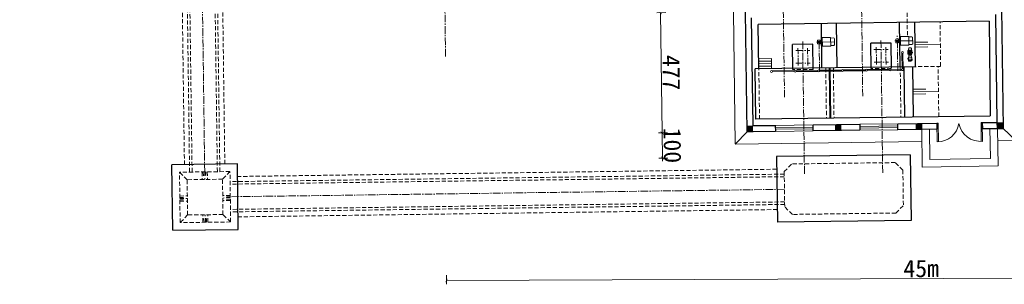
# Model space of a CAD drawing. Extents: x -13074 to 1448651, y 3648755 to 8081248.
# Tile 13 of 173: x 555848 to 556238, y 3858029 to 3858134. Entities that reach past the tile are written whole.
import ezdxf
from ezdxf.lldxf.tags import DXFTag

# ---------------------------------------------------------------- set-up
doc = ezdxf.new("R2010")
doc.units = 0
doc.header["$PDMODE"] = 32
doc.header["$PDSIZE"] = 0.2
for name, pattern in [('ACAD_ISO04W100', [30, 24, -3, 0, -3]), ('CENTER2', [1.125, 0.75, -0.125, 0.125, -0.125]), ('HIDDEN2', [0.1875, 0.125, -0.0625])]:
    doc.linetypes.add(name, pattern=pattern)
doc.layers.get('0').update_dxf_attribs({"linetype": 'CONTINUOUS'})
doc.layers.get('Defpoints').update_dxf_attribs({"linetype": 'CONTINUOUS'})
for name, color, linetype, lineweight in [('0.09标注线', 3, 'CONTINUOUS', 9), ('0.15白', 7, 'CONTINUOUS', 15), ('0.15虚线', 1, 'HIDDEN2', 15), ('0.30粗线', 7, 'CONTINUOUS', 30), ('0.30粗蓝', 4, 'CONTINUOUS', 30), ('新建路', 7, 'CONTINUOUS', 40), ('标注', 6, 'CONTINUOUS', 9), ('标注线', 7, 'CONTINUOUS', 18), ('粗实线', 1, 'CONTINUOUS', 40), ('粗线', 7, 'CONTINUOUS', 35), ('细实线', 3, 'CONTINUOUS', 20), ('细线', 7, 'CONTINUOUS', 15)]:
    doc.layers.add(name, color=color, linetype=linetype, lineweight=lineweight)
doc.layers.add('LVTRY', color=6, linetype='CONTINUOUS')
doc.layers.add('WINDOW', color=4, linetype='CONTINUOUS')
doc.styles.add('-仿宋_GB2312', font='FangSong_GB2312.ttf')
tags = doc.linetypes.add('CENTER', pattern=[2, 1.25, -0.25, 0.25, -0.25]).pattern_tags.tags
tags[10:11] = [DXFTag(74, 4), DXFTag(75, 0), DXFTag(340, '0'), DXFTag(46, 1.0), DXFTag(50, 0.0), DXFTag(44, 0.0), DXFTag(45, 0.0)]
tags[8:9] = [DXFTag(74, 4), DXFTag(75, 0), DXFTag(340, '0'), DXFTag(46, 1.0), DXFTag(50, 0.0), DXFTag(44, 0.0), DXFTag(45, 0.0)]
tags[6:7] = [DXFTag(74, 4), DXFTag(75, 0), DXFTag(340, '0'), DXFTag(46, 1.0), DXFTag(50, 0.0), DXFTag(44, 0.0), DXFTag(45, 0.0)]
tags[4:5] = [DXFTag(74, 4), DXFTag(75, 0), DXFTag(340, '0'), DXFTag(46, 1.0), DXFTag(50, 0.0), DXFTag(44, 0.0), DXFTag(45, 0.0)]
doc.dimstyles.new('zzzz STANDARD', dxfattribs={"dimtxt": 2.3, "dimasz": 1, "dimexe": 1.25, "dimexo": 1.5, "dimgap": 0.2, "dimtad": 1, "dimdec": 0, "dimlfac": 10, "dimzin": 0, "dimdsep": 46, "dimtxsty": '-仿宋_GB2312', "dimblk": 'ARCHTICK', "dimcen": 0.09, "dimadec": 0, "dimazin": 0, "dimtfac": 1, "dimtdec": 0, "dimtix": 1, "dimtmove": 2, "dimatfit": 3, "dimfxl": 1.7, "dimfxlon": 1, "dimtolj": 1, "dimtzin": 0, "dimlwd": 9, "dimlwe": 9, "dimarcsym": 0})
doc.dimstyles.new('副本 (5) (2) STANDARD', dxfattribs={"dimtxt": 2.3, "dimasz": 1, "dimexe": 1.25, "dimexo": 1.5, "dimgap": 0.2, "dimtad": 1, "dimdec": 1, "dimzin": 0, "dimdsep": 46, "dimtxsty": '-仿宋_GB2312', "dimblk": 'ARCHTICK', "dimcen": 0.09, "dimadec": 0, "dimazin": 0, "dimtfac": 1, "dimtdec": 1, "dimtix": 1, "dimtmove": 2, "dimatfit": 3, "dimfxl": 1.7, "dimfxlon": 1, "dimtolj": 1, "dimtzin": 0, "dimlwd": 9, "dimlwe": 9, "dimarcsym": 0})

# ---------------------------------------------------------------- blocks, each defined once
blk = doc.blocks.new('真空泵')
at = {"lineweight": 15}
blk.add_lwpolyline([(58627.1, 2943.3), (58627.12, 2943.3), (58627.12, 2943.26), (58627.1, 2943.26)], close=True, dxfattribs=at)
at = {"layer": '0.15白', "lineweight": 15}
for p, q in [((58626.6, 2942.97), (58626.6, 2942.55)), ((58626.85, 2943.01), (58627.07, 2943.01)), ((58627, 2943.32), (58627, 2943.01)), ((58627.07, 2943.24), (58627.5, 2943.24)), ((58627.5, 2943.24), (58627.97, 2943.06)), ((58627.5, 2942.28), (58627.5, 2943.24)), ((58627.97, 2943.06), (58628.31, 2943.06)), ((58627.97, 2943.06), (58627.97, 2942.45)), ((58628.31, 2943.06), (58628.52, 2943.2)), ((58628.31, 2943.06), (58628.31, 2942.45)), ((58628.52, 2943.2), (58629.54, 2943.2)), ((58628.81, 2943.24), (58628.79, 2943.2)), ((58628.81, 2943.24), (58628.92, 2943.24)), ((58628.92, 2943.24), (58628.94, 2943.2)), ((58629.54, 2943.2), (58629.54, 2942.31)), ((58629.54, 2943.15), (58629.89, 2943.15)), ((58630.09, 2942.95), (58630.09, 2942.56)), ((58626.67, 2942.81), (58626.6, 2942.89)), ((58626.67, 2942.63), (58626.6, 2942.55)), ((58626.67, 2942.81), (58626.67, 2942.63)), ((58626.85, 2942.81), (58627.07, 2942.81)), ((58626.85, 2942.63), (58627.07, 2942.63)), ((58626.85, 2942.43), (58627.07, 2942.43)), ((58627, 2942.81), (58627, 2942.63)), ((58627, 2942.43), (58627, 2942.28)), ((58627, 2942.28), (58627.5, 2942.28)), ((58627.12, 2942.17), (58627.12, 2942.28)), ((58627.12, 2942.22), (58627.39, 2942.22)), ((58627.12, 2942.17), (58627.39, 2942.17)), ((58627.39, 2942.17), (58627.39, 2942.28)), ((58627.5, 2942.28), (58627.97, 2942.45)), ((58627.97, 2942.45), (58628.31, 2942.45)), ((58628.31, 2942.45), (58628.52, 2942.31)), ((58628.42, 2942.17), (58628.42, 2942.43)), ((58628.42, 2942.22), (58629.46, 2942.22)), ((58628.42, 2942.17), (58629.46, 2942.17)), ((58628.52, 2942.31), (58629.54, 2942.31)), ((58629.46, 2942.17), (58629.46, 2942.31)), ((58629.54, 2942.36), (58629.89, 2942.36))]:
    blk.add_line(p, q, dxfattribs=at)
at = {"layer": '0.15白', "lineweight": 9}
for p, q in [((58628.31, 2943.06), (58628.52, 2943.17)), ((58628.31, 2943.06), (58628.52, 2943.13)), ((58628.31, 2943.06), (58628.52, 2943.09)), ((58628.31, 2943.01), (58629.54, 2943.01)), ((58628.31, 2942.93), (58629.54, 2942.93)), ((58628.52, 2943.17), (58629.54, 2943.17)), ((58628.52, 2943.13), (58629.54, 2943.13)), ((58628.52, 2943.09), (58629.54, 2943.09)), ((58628.31, 2942.83), (58629.54, 2942.83)), ((58628.31, 2942.76), (58629.54, 2942.76)), ((58628.31, 2942.64), (58629.54, 2942.64)), ((58628.31, 2942.53), (58629.54, 2942.53)), ((58628.31, 2942.45), (58628.52, 2942.43)), ((58628.31, 2942.45), (58628.52, 2942.38)), ((58628.31, 2942.45), (58628.52, 2942.34)), ((58628.52, 2942.43), (58629.54, 2942.43)), ((58628.52, 2942.38), (58629.54, 2942.38)), ((58628.52, 2942.34), (58629.54, 2942.34))]:
    blk.add_line(p, q, dxfattribs=at)
at = {"layer": '0.15白', "lineweight": 15}
for points in [[(58626.92, 2943.31), (58626.9, 2943.31), (58626.9, 2943.25), (58626.92, 2943.25)], [(58627.1, 2943.31), (58627.07, 2943.31), (58627.07, 2943.25), (58627.1, 2943.25)], [(58628.4, 2942.41), (58628.42, 2942.41), (58628.42, 2942.36), (58628.4, 2942.36)]]:
    blk.add_lwpolyline(points, close=True, dxfattribs=at)
blk.add_lwpolyline([(58626.92, 2943.25), (58626.92, 2943.32), (58627.07, 2943.32), (58627.07, 2943.24)], dxfattribs=at)
for centre, radius in [((58626.85, 2942.91), 0.1), ((58626.85, 2942.91), 0.095), ((58628.86, 2943.33), 0.0515), ((58626.85, 2942.53), 0.1), ((58626.85, 2942.53), 0.095)]:
    blk.add_circle(centre, radius, dxfattribs=at)
for centre, radius, start, end in [((58626.92, 2942.92), 0.326, 90.1303, 171.7824), ((58628.86, 2943.33), 0.102, 303.6572, 236.3428), ((58629.89, 2942.95), 0.2, 0, 90), ((58626.92, 2942.59), 0.323, 186.9518, 283.9921), ((58628.41, 2942.39), 0.0225, 107.9106, 252.0894), ((58628.41, 2942.39), 0.0225, 85.9198, 94.0802), ((58628.41, 2942.39), 0.0225, 265.9198, 274.0802), ((58629.89, 2942.56), 0.2, 270, 0)]:
    blk.add_arc(centre, radius, start, end, dxfattribs=at)
blk = doc.blocks.new('_ARCHTICK')
at = {"color": 0, "linetype": 'ByBlock', "const_width": 0.15}
blk.add_lwpolyline([(-0.5, -0.5), (0.5, 0.5)], dxfattribs=at)
blk = doc.blocks.new('*D2270')
at = {"layer": '0.09标注线', "color": 0, "linetype": 'Continuous', "lineweight": 9}
for p, q in [((556103.53, 3858137.22), (556099.91, 3858137.17)), ((556101.43, 3858137.19), (556102.07, 3858089.5)), ((556104.17, 3858089.53), (556100.55, 3858089.48))]:
    blk.add_line(p, q, dxfattribs=at)
at = {"layer": 'Defpoints', "color": 0, "linetype": 'Continuous', "lineweight": 13}
for p in [(556136.05, 3858137.66, 0.3), (556102.07, 3858089.5), (556135.69, 3858089.96, 0.3)]:
    blk.add_point(p, dxfattribs=at)
at = {"layer": '0.09标注线', "color": 0, "linetype": 'Continuous', "lineweight": 9, "xscale": 1.21, "yscale": 1.21, "zscale": 1.21}
for p, rotation in [((556101.43, 3858137.19), 90.77124874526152), ((556102.07, 3858089.5), 270.7712487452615)]:
    blk.add_blockref('_ARCHTICK', p, dxfattribs=dict(at, rotation=rotation))
at = {"layer": '0.09标注线', "color": 0, "linetype": 'Continuous', "lineweight": 13, "insert": (556105.7, 3858113.4), "char_height": 6.9, "attachment_point": 5, "rotation": 270.7712, "style": '-仿宋_GB2312'}
blk.add_mtext('\\A1;477', dxfattribs=at)
blk = doc.blocks.new('*D2271')
at = {"layer": '0.09标注线', "color": 0, "linetype": 'Continuous', "lineweight": 9}
for p, q in [((556104.17, 3858089.53), (556100.55, 3858089.48)), ((556102.07, 3858089.5), (556102.06, 3858090.71)), ((556102.07, 3858089.5), (556102.21, 3858079.51)), ((556104.31, 3858079.53), (556100.69, 3858079.49)), ((556102.21, 3858079.51), (556102.23, 3858078.3))]:
    blk.add_line(p, q, dxfattribs=at)
at = {"layer": 'Defpoints', "color": 0, "linetype": 'Continuous', "lineweight": 13}
for p in [(556135.69, 3858089.96, 0.3), (556102.21, 3858079.51), (556147.32, 3858080.11, 0.3)]:
    blk.add_point(p, dxfattribs=at)
at = {"layer": '0.09标注线', "color": 0, "linetype": 'Continuous', "lineweight": 9, "xscale": 1.21, "yscale": 1.21, "zscale": 1.21}
for p, rotation in [((556102.07, 3858089.5), 270.7712487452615), ((556102.21, 3858079.51), 90.77124874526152)]:
    blk.add_blockref('_ARCHTICK', p, dxfattribs=dict(at, rotation=rotation))
at = {"layer": '0.09标注线', "color": 0, "linetype": 'Continuous', "lineweight": 13, "insert": (556106.09, 3858084.56), "char_height": 6.9, "attachment_point": 5, "rotation": 270.7712, "style": '-仿宋_GB2312'}
blk.add_mtext('\\A1;100', dxfattribs=at)
blk = doc.blocks.new('*D1802')
at = {"layer": '0.09标注线', "color": 0, "linetype": 'Continuous', "lineweight": 9}
for p, q in [((556016.63, 3858033.1), (556016.65, 3858029.48)), ((556016.64, 3858031), (556392.7, 3858032.54)), ((556392.69, 3858034.64), (556392.7, 3858031.02))]:
    blk.add_line(p, q, dxfattribs=at)
at = {"layer": 'Defpoints', "color": 0, "linetype": 'Continuous', "lineweight": 13}
for p in [(556392.33, 3858121.39), (556016.28, 3858119.85, 0.3), (556392.7, 3858032.54)]:
    blk.add_point(p, dxfattribs=at)
at = {"layer": '0.09标注线', "color": 0, "linetype": 'Continuous', "lineweight": 9, "xscale": 1.21, "yscale": 1.21, "zscale": 1.21}
for p, rotation in [((556016.64, 3858031), 180.2337443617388), ((556392.7, 3858032.54), 0.2337443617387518)]:
    blk.add_blockref('_ARCHTICK', p, dxfattribs=dict(at, rotation=rotation))
at = {"layer": '0.09标注线', "color": 0, "linetype": 'Continuous', "lineweight": 13, "insert": (556204.65, 3858035.72), "char_height": 6.9, "attachment_point": 5, "rotation": 0.2337, "style": '-仿宋_GB2312'}
blk.add_mtext('\\A1;45m', dxfattribs=at)
blk = doc.blocks.new('*D3543')
at = {"layer": 'Defpoints', "color": 0, "linetype": 'Continuous', "lineweight": 13}
for p in [(560230.2, 3858086.45), (560235.61, 3858086.45), (55006.35, 3858083.45)]:
    blk.add_point(p, dxfattribs=at)
at = {"layer": '新建路', "color": 0, "linetype": 'Continuous', "lineweight": 9}
for p, q in [((560233.91, 3858086.45), (560236.86, 3858086.45)), ((560235.61, 3858086.45), (560235.61, 3858087.45)), ((560235.61, 3858083.45), (560235.61, 3858086.45)), ((560233.91, 3858083.45), (560236.86, 3858083.45)), ((560235.61, 3858083.45), (560235.61, 3858082.45))]:
    blk.add_line(p, q, dxfattribs=at)
for p, rotation in [((560235.61, 3858086.45), 270), ((560235.61, 3858083.45), 90)]:
    blk.add_blockref('_ARCHTICK', p, dxfattribs=dict(at, rotation=rotation))
at = {"layer": '新建路', "color": 0, "linetype": 'Continuous', "lineweight": 13, "insert": (560234.21, 3858084.95), "char_height": 2.4, "attachment_point": 5, "rotation": 90, "style": '-仿宋_GB2312'}
blk.add_mtext('\\A1;15', dxfattribs=at)

msp = doc.modelspace()

# ---------------------------------------------------------------- hatches: boundary and pattern name
at = {"linetype": 'Continuous', "lineweight": 13}
h = msp.add_hatch(color=256, dxfattribs=at)
h.paths.add_polyline_path([(556234.665, 3858092.49), (556235.865, 3858092.506), (556235.881, 3858091.306), (556234.681, 3858091.29)])
h.paths.add_polyline_path([(556235.849, 3858093.706), (556237.049, 3858093.722), (556237.065, 3858092.522), (556235.865, 3858092.506)])
h.paths.add_polyline_path([(556235.865, 3858092.506), (556237.065, 3858092.522), (556237.081, 3858091.322), (556235.881, 3858091.306)])
h.paths.add_polyline_path([(556234.649, 3858093.69), (556235.849, 3858093.706), (556235.865, 3858092.506), (556234.665, 3858092.49)])
h = msp.add_hatch(color=256, dxfattribs=at)
h.paths.add_polyline_path([(556135.674, 3858091.157), (556136.874, 3858091.173), (556136.89, 3858089.973), (556135.69, 3858089.957)])
h.paths.add_polyline_path([(556136.858, 3858092.373), (556138.058, 3858092.389), (556138.074, 3858091.189), (556136.874, 3858091.173)])
h.paths.add_polyline_path([(556136.874, 3858091.173), (556138.074, 3858091.189), (556138.09, 3858089.99), (556136.89, 3858089.973)])
h.paths.add_polyline_path([(556135.658, 3858092.357), (556136.858, 3858092.373), (556136.874, 3858091.173), (556135.674, 3858091.157)])
h = msp.add_hatch(color=256, dxfattribs=at)
h.paths.add_polyline_path([(556170.671, 3858091.628), (556171.871, 3858091.644), (556171.887, 3858090.444), (556170.687, 3858090.428)])
h.paths.add_polyline_path([(556171.855, 3858092.844), (556173.054, 3858092.86), (556173.071, 3858091.661), (556171.871, 3858091.644)])
h.paths.add_polyline_path([(556171.871, 3858091.644), (556173.071, 3858091.661), (556173.087, 3858090.461), (556171.887, 3858090.444)])
h.paths.add_polyline_path([(556170.655, 3858092.828), (556171.855, 3858092.844), (556171.871, 3858091.644), (556170.671, 3858091.628)])
h = msp.add_hatch(color=256, dxfattribs=at)
h.paths.add_polyline_path([(556202.668, 3858092.059), (556203.868, 3858092.075), (556203.884, 3858090.875), (556202.684, 3858090.859)])
h.paths.add_polyline_path([(556203.852, 3858093.275), (556205.052, 3858093.291), (556205.068, 3858092.091), (556203.868, 3858092.075)])
h.paths.add_polyline_path([(556203.868, 3858092.075), (556205.068, 3858092.091), (556205.084, 3858090.891), (556203.884, 3858090.875)])
h.paths.add_polyline_path([(556202.652, 3858093.259), (556203.852, 3858093.275), (556203.868, 3858092.075), (556202.668, 3858092.059)])

# ---------------------------------------------------------------- linework, layer by layer
for p, q in [((556234.681, 3858091.29, 0.294), (556234.649, 3858093.69, 0.294)), ((556135.69, 3858089.957, 0.294), (556135.658, 3858092.357, 0.294)), ((556135.69, 3858089.957, 0.294), (556138.09, 3858089.99, 0.294)), ((556170.687, 3858090.428, 0.294), (556170.655, 3858092.828, 0.294)), ((556170.687, 3858090.428, 0.294), (556173.087, 3858090.461, 0.294)), ((556202.684, 3858090.859, 0.294), (556202.652, 3858093.259, 0.294)), ((556202.684, 3858090.859, 0.294), (556205.084, 3858090.891, 0.294)), ((556234.681, 3858091.29, 0.294), (556237.081, 3858091.322, 0.294))]:
    msp.add_line(p, q, dxfattribs=at)
at = {"layer": '0.09标注线', "color": 4, "linetype": 'Continuous', "lineweight": 30}
for p, q in [((556165.352, 3858115.261, 0.297), (556165.115, 3858132.857, 0.297)), ((556171.352, 3858115.341, 0.297), (556171.115, 3858132.938, 0.297)), ((556196.349, 3858115.678, 0.297), (556196.113, 3858133.274, 0.297)), ((556202.349, 3858115.759, 0.297), (556202.112, 3858133.355, 0.297)), ((556202.349, 3858115.759, 0.294), (556138.855, 3858114.904, 0.294)), ((556198.118, 3858095.7, 0.297), (556197.849, 3858115.698, 0.297)), ((556201.618, 3858095.747, 0.297), (556201.349, 3858115.745, 0.297))]:
    msp.add_line(p, q, dxfattribs=at)
at = {"layer": '0.09标注线', "linetype": 'Continuous', "lineweight": 13}
for p, q in [((556197.066, 3858114.885, 0.294), (556196.984, 3858121.04, 0.294)), ((556197.466, 3858114.89, 0.294), (556197.384, 3858121.045, 0.294)), ((556154.436, 3858114.194, 0.294), (556145.684, 3858114.076, 0.294)), ((556154.442, 3858113.794, 0.294), (556145.689, 3858113.676, 0.294)), ((556163.824, 3858114.32, 0.294), (556155.071, 3858114.203, 0.294)), ((556163.829, 3858113.92, 0.294), (556155.076, 3858113.803, 0.294)), ((556173.211, 3858114.447, 0.294), (556164.458, 3858114.329, 0.294)), ((556173.216, 3858114.047, 0.294), (556164.463, 3858113.929, 0.294)), ((556182.598, 3858114.573, 0.294), (556173.845, 3858114.455, 0.294)), ((556182.603, 3858114.173, 0.294), (556173.851, 3858114.055, 0.294)), ((556191.985, 3858114.699, 0.294), (556183.232, 3858114.582, 0.294)), ((556191.991, 3858114.3, 0.294), (556183.238, 3858114.182, 0.294)), ((556196.951, 3858114.766, 0.294), (556192.62, 3858114.708, 0.294)), ((556196.956, 3858114.366, 0.294), (556192.625, 3858114.308, 0.294)), ((556211.351, 3858093.376, 0.294), (556210.851, 3858093.369, 0.294)), ((556228.349, 3858093.605, 0.294), (556228.849, 3858093.612, 0.294))]:
    msp.add_line(p, q, dxfattribs=at)
at = {"layer": '0.09标注线'}
for p, q in [((556140.301, 3858118.924, 0.294), (556145.3, 3858118.991, 0.294)), ((556140.314, 3858117.924, 0.294), (556145.314, 3858117.991, 0.294)), ((556140.328, 3858116.924, 0.294), (556145.327, 3858116.991, 0.294)), ((556145.354, 3858114.991, 0.294), (556145.3, 3858118.991, 0.294)), ((556138.855, 3858114.904, 0.294), (556145.354, 3858114.991, 0.294)), ((556140.341, 3858115.924, 0.294), (556145.341, 3858115.991, 0.294))]:
    msp.add_line(p, q, dxfattribs=at)
at = {"layer": '0.09标注线', "color": 4, "linetype": 'Continuous', "lineweight": 20}
for p, q in [((556168.152, 3858115.298, 0.297), (556168.42, 3858095.398, 0.297)), ((556168.552, 3858115.304, 0.297), (556168.82, 3858095.404, 0.297))]:
    msp.add_line(p, q, dxfattribs=at)
at = {"layer": '0.09标注线', "linetype": 'Continuous', "lineweight": 13}
for centre in [(556197.179, 3858121.36, 0.294), (556145.369, 3858113.872, 0.294), (556154.756, 3858113.998, 0.294), (556164.144, 3858114.125, 0.294), (556173.531, 3858114.251, 0.294), (556182.918, 3858114.377, 0.294), (556192.305, 3858114.504, 0.294), (556197.271, 3858114.571, 0.294)]:
    msp.add_circle(centre, 0.375, dxfattribs=at)
at = {"layer": '0.15虚线', "ltscale": 13}
for p, q in [((556198.372, 3858188.308, 0.297), (556199.18, 3858128.314, 0.297)), ((555912.845, 3858076.956, 0.894), (555911.492, 3858177.433, 0.894)), ((555914.885, 3858073.984, 0.894), (555913.492, 3858177.459, 0.894)), ((555915.885, 3858073.997, 0.894), (555914.492, 3858177.473, 0.894)), ((555925.884, 3858074.132, 0.894), (555924.491, 3858177.608, 0.894)), ((555926.884, 3858074.145, 0.894), (555925.491, 3858177.621, 0.894)), ((555928.843, 3858077.172, 0.894), (555927.491, 3858177.648, 0.894)), ((556168.615, 3858132.904, 0.297), (556168.615, 3858132.904, 0.297)), ((556212.347, 3858115.991, 0.297), (556212.111, 3858133.49, 0.297)), ((556140.624, 3858094.926, 0.297), (556140.353, 3858115.022, 0.297)), ((556161.859, 3858114.714, 0.294), (556153.86, 3858114.606, 0.294)), ((556192.856, 3858115.131, 0.294), (556184.857, 3858115.023, 0.294)), ((556196.348, 3858115.776, 0.297), (556196.619, 3858095.68, 0.294)), ((556212.348, 3858115.893, 0.294), (556202.349, 3858115.759, 0.294)), ((556211.616, 3858095.98, 0.297), (556211.347, 3858115.978, 0.297)), ((556194.36, 3858077.746, 0.297), (556153.364, 3858077.194, 0.297)), ((556197.4, 3858074.786, 0.297), (556194.36, 3858077.746, 0.297)), ((555930.884, 3858074.199, 0.894), (555910.886, 3858073.93, 0.894)), ((555911.155, 3858053.932, 0.894), (555910.886, 3858073.93, 0.894)), ((555913.926, 3858070.97, 0.894), (555910.886, 3858073.93, 0.894)), ((555919.867, 3858074.051, 0.894), (555919.907, 3858071.051, 0.894)), ((555920.327, 3858074.057, 0.894), (555920.347, 3858072.557, 0.894)), ((555920.885, 3858074.064, 0.894), (555920.925, 3858071.065, 0.894)), ((555921.344, 3858074.071, 0.894), (555921.364, 3858072.571, 0.894)), ((555921.902, 3858074.078, 0.894), (555921.943, 3858071.078, 0.894)), ((555930.884, 3858074.199, 0.894), (555927.924, 3858071.159, 0.894)), ((555931.153, 3858054.201, 0.894), (555930.884, 3858074.199, 0.894)), ((556147.391, 3858075.113, 0.297), (555933.91, 3858072.24, 0.297)), ((556150.404, 3858074.154, 0.297), (556153.364, 3858077.194, 0.297)), ((556150.404, 3858074.154, 0.297), (556150.593, 3858060.155, 0.297)), ((556197.4, 3858074.786, 0.297), (556197.588, 3858060.788, 0.297)), ((555927.924, 3858071.159, 0.894), (555913.926, 3858070.97, 0.894)), ((555914.114, 3858056.972, 0.894), (555913.926, 3858070.97, 0.894)), ((555928.113, 3858057.16, 0.894), (555927.924, 3858071.159, 0.894)), ((556150.418, 3858073.154, 0.297), (555930.938, 3858070.199, 0.297)), ((556150.431, 3858072.154, 0.297), (555930.951, 3858069.199, 0.297)), ((555911.013, 3858064.489, 0.894), (555914.012, 3858064.529, 0.894)), ((555911.02, 3858063.931, 0.894), (555912.52, 3858063.951, 0.894)), ((555911.026, 3858063.471, 0.894), (555914.026, 3858063.511, 0.894)), ((555911.034, 3858062.913, 0.894), (555912.534, 3858062.933, 0.894)), ((555911.04, 3858062.453, 0.894), (555914.04, 3858062.494, 0.894)), ((555931.011, 3858064.758, 0.894), (555928.011, 3858064.718, 0.894)), ((555931.024, 3858063.74, 0.894), (555928.025, 3858063.7, 0.894)), ((555931.038, 3858062.723, 0.894), (555928.038, 3858062.682, 0.894)), ((555931.018, 3858064.2, 0.894), (555929.518, 3858064.18, 0.894)), ((555931.032, 3858063.182, 0.894), (555929.532, 3858063.162, 0.894)), ((556150.566, 3858062.155, 0.297), (555931.086, 3858059.2, 0.297)), ((556150.579, 3858061.155, 0.297), (555931.099, 3858058.2, 0.297)), ((556147.606, 3858059.115, 0.297), (555934.126, 3858056.241, 0.297)), ((556153.633, 3858057.196, 0.297), (556150.593, 3858060.155, 0.297)), ((556194.629, 3858057.748, 0.297), (556197.588, 3858060.788, 0.297)), ((555914.114, 3858056.972, 0.894), (555911.155, 3858053.932, 0.894)), ((555928.113, 3858057.16, 0.894), (555914.114, 3858056.972, 0.894)), ((555920.136, 3858054.053, 0.894), (555920.096, 3858057.052, 0.894)), ((555920.596, 3858054.059, 0.894), (555920.576, 3858055.559, 0.894)), ((555921.154, 3858054.066, 0.894), (555921.113, 3858057.066, 0.894)), ((555921.613, 3858054.072, 0.894), (555921.593, 3858055.572, 0.894)), ((555922.171, 3858054.08, 0.894), (555922.131, 3858057.08, 0.894)), ((555931.153, 3858054.201, 0.894), (555928.113, 3858057.16, 0.894)), ((556194.629, 3858057.748, 0.297), (556153.633, 3858057.196, 0.297)), ((555931.153, 3858054.201, 0.894), (555911.155, 3858053.932, 0.894))]:
    msp.add_line(p, q, dxfattribs=at)
at = {"layer": '0.15虚线', "color": 4, "ltscale": 13}
for p, q in [((556166.852, 3858115.281, 0.297), (556167.12, 3858095.381, 0.297)), ((556169.852, 3858115.321, 0.297), (556170.12, 3858095.421, 0.297))]:
    msp.add_line(p, q, dxfattribs=at)
at = {"layer": '0.30粗线'}
for p, q in [((556135.69, 3858089.957, 0.297), (556135.051, 3858137.453, 0.297)), ((556234.074, 3858136.387, 0.297), (556234.649, 3858093.688, 0.297)), ((556236.442, 3858138.818, 0.297), (556237.081, 3858091.322, 0.297)), ((556138.058, 3858092.388, 0.297), (556137.483, 3858135.087, 0.297)), ((556195.352, 3858093.161, 0.294), (556210.851, 3858093.369, 0.294)), ((556210.851, 3858093.369, 0.294), (556210.883, 3858090.969, 0.294)), ((556228.849, 3858093.612, 0.294), (556234.649, 3858093.69, 0.294)), ((556228.849, 3858093.612, 0.294), (556228.882, 3858091.212, 0.294)), ((556146.889, 3858090.108, 0.294), (556135.69, 3858089.957, 0.294)), ((556138.058, 3858092.389, 0.294), (556146.857, 3858092.508, 0.294)), ((556146.857, 3858092.508, 0.294), (556146.889, 3858090.108, 0.294)), ((556161.855, 3858092.71, 0.294), (556180.354, 3858092.959, 0.294)), ((556161.888, 3858090.31, 0.294), (556161.855, 3858092.71, 0.294)), ((556180.386, 3858090.559, 0.294), (556161.888, 3858090.31, 0.294)), ((556180.354, 3858092.959, 0.294), (556180.386, 3858090.559, 0.294)), ((556195.385, 3858090.761, 0.294), (556195.352, 3858093.161, 0.294)), ((556210.883, 3858090.969, 0.294), (556195.385, 3858090.761, 0.294)), ((556228.882, 3858091.212, 0.294), (556237.081, 3858091.322, 0.294)), ((556200.319, 3858080.826, 0.297), (556147.324, 3858080.113, 0.297)), ((556147.324, 3858080.113, 0.297), (556147.674, 3858054.115, 0.297)), ((556200.319, 3858080.826, 0.297), (556200.669, 3858054.829, 0.297)), ((555933.843, 3858077.239, 0.894), (555907.845, 3858076.889, 0.894)), ((555908.195, 3858050.891, 0.894), (555907.845, 3858076.889, 0.894)), ((555934.193, 3858051.241, 0.894), (555933.843, 3858077.239, 0.894)), ((556200.669, 3858054.829, 0.297), (556147.674, 3858054.115, 0.297)), ((555908.195, 3858050.891, 0.894), (555934.193, 3858051.241, 0.894))]:
    msp.add_line(p, q, dxfattribs=at)
at = {"layer": '0.30粗线', "extrusion": (0, 0, -1)}
for p, q in [((556146.857, 3858092.508, 0.294), (556146.889, 3858090.108, 0.294)), ((556161.888, 3858090.31, 0.294), (556161.855, 3858092.71, 0.294)), ((556180.354, 3858092.959, 0.294), (556180.386, 3858090.559, 0.294)), ((556195.385, 3858090.761, 0.294), (556195.352, 3858093.161, 0.294))]:
    msp.add_line(p, q, dxfattribs=at)
at = {"layer": '0.30粗蓝', "color": 2, "lineweight": 30, "ltscale": 80}
for p, q in [((556231.509, 3858133.751, 0.297), (556140.118, 3858132.521, 0.297)), ((556140.354, 3858114.924, 0.297), (556140.118, 3858132.521, 0.297)), ((556231.509, 3858133.751, 0.297), (556232.014, 3858096.255, 0.297)), ((556161.725, 3858124.713, 0.294), (556153.725, 3858124.605, 0.294)), ((556153.86, 3858114.606, 0.294), (556153.725, 3858124.605, 0.294)), ((556161.859, 3858114.714, 0.294), (556161.725, 3858124.713, 0.294)), ((556192.722, 3858125.13, 0.294), (556184.723, 3858125.022, 0.294)), ((556184.857, 3858115.023, 0.294), (556184.723, 3858125.022, 0.294)), ((556192.856, 3858115.131, 0.294), (556192.722, 3858125.13, 0.294)), ((556139.124, 3858094.906, 0.294), (556138.855, 3858114.904, 0.297)), ((556232.015, 3858096.156, 0.294), (556139.124, 3858094.906, 0.294))]:
    msp.add_line(p, q, dxfattribs=at)
at = {"layer": 'LVTRY', "lineweight": 20}
for p, q in [((556130.251, 3858137.387, 0.297), (556130.954, 3858085.191, 0.297)), ((556135.69, 3858089.957, 0.294), (556130.955, 3858085.093, 0.294)), ((556204.883, 3858090.987, 0.297), (556205.084, 3858075.988, 0.297)), ((556207.882, 3858091.027, 0.297), (556208.044, 3858079.028, 0.297)), ((556231.88, 3858091.35, 0.297), (556232.042, 3858079.352, 0.297)), ((556234.88, 3858091.391, 0.297), (556235.082, 3858076.392, 0.297)), ((556237.081, 3858091.322, 0.294), (556241.945, 3858086.587, 0.294)), ((556204.948, 3858086.089, 0.294), (556130.955, 3858085.093, 0.294)), ((556241.945, 3858086.587, 0.294), (556234.946, 3858086.493, 0.294)), ((556232.042, 3858079.352, 0.297), (556208.044, 3858079.028, 0.297)), ((556235.082, 3858076.392, 0.297), (556205.084, 3858075.988, 0.297))]:
    msp.add_line(p, q, dxfattribs=at)
at = {"layer": 'WINDOW', "color": 7, "lineweight": 15, "extrusion": (0, 0, -1)}
for p, q in [((556210.851, 3858093.369, 0.294), (556210.951, 3858085.92, 0.294)), ((556211.351, 3858093.376, 0.294), (556211.451, 3858085.927, 0.294)), ((556228.349, 3858093.605, 0.294), (556228.45, 3858086.155, 0.294)), ((556228.849, 3858093.612, 0.294), (556228.95, 3858086.162, 0.294))]:
    msp.add_line(p, q, dxfattribs=at)
at = {"layer": 'WINDOW', "lineweight": 13, "extrusion": (0, 0, -1)}
for p, q in [((556161.855, 3858092.71, 0.294), (556146.857, 3858092.508, 0.294)), ((556146.868, 3858091.641, 0.294), (556161.867, 3858091.843, 0.294)), ((556146.877, 3858090.975, 0.294), (556161.876, 3858091.176, 0.294)), ((556161.888, 3858090.31, 0.294), (556146.889, 3858090.108, 0.294)), ((556195.352, 3858093.161, 0.294), (556180.354, 3858092.959, 0.294)), ((556180.365, 3858092.092, 0.294), (556195.364, 3858092.294, 0.294)), ((556180.374, 3858091.425, 0.294), (556195.373, 3858091.627, 0.294)), ((556195.385, 3858090.761, 0.294), (556180.386, 3858090.559, 0.294))]:
    msp.add_line(p, q, dxfattribs=at)
at = {"layer": 'WINDOW', "color": 7, "lineweight": 15}
for centre, radius, start, end in [((556210.99, 3858094.638, 0.294), 8.719, 269.74732, 351.08353), ((556228.175, 3858094.839, 0.294), 8.711, 190.26184, 275.10311)]:
    msp.add_arc(centre, radius, start, end, dxfattribs=at)
at = {"layer": '标注', "linetype": 'ACAD_ISO04W100', "lineweight": 13, "ltscale": 2}
for p, q in [((556163.245, 3858125.548, 0.294), (556170.454, 3858125.645, 0.294)), ((556194.242, 3858125.966, 0.294), (556201.451, 3858126.063, 0.294))]:
    msp.add_line(p, q, dxfattribs=at)
at = {"layer": '标注', "linetype": 'CENTER', "lineweight": 13}
for p, q in [((556163.61, 3858125.778, 0.294), (556164.71, 3858125.793, 0.294)), ((556163.617, 3858125.328, 0.294), (556164.716, 3858125.343, 0.294)), ((556164.708, 3858125.943, 0.294), (556164.858, 3858125.945, 0.294)), ((556164.718, 3858125.193, 0.294), (556164.868, 3858125.195, 0.294)), ((556164.853, 3858126.32, 0.294), (556165.003, 3858126.322, 0.294)), ((556164.874, 3858124.82, 0.294), (556165.023, 3858124.822, 0.294)), ((556194.608, 3858126.196, 0.294), (556195.708, 3858126.21, 0.294)), ((556194.614, 3858125.746, 0.294), (556195.714, 3858125.76, 0.294)), ((556195.706, 3858126.36, 0.294), (556195.856, 3858126.362, 0.294)), ((556195.716, 3858125.61, 0.294), (556195.866, 3858125.612, 0.294)), ((556195.851, 3858126.737, 0.294), (556196, 3858126.739, 0.294)), ((556195.871, 3858125.237, 0.294), (556196.021, 3858125.239, 0.294))]:
    msp.add_line(p, q, dxfattribs=at)
at = {"layer": '标注线', "lineweight": 13, "elevation": 0.294}
for points in [[(556164.587, 3858124.808), (556164.567, 3858126.324), (556163.603, 3858126.311), (556163.624, 3858124.795)], [(556195.585, 3858125.225), (556195.564, 3858126.742), (556194.601, 3858126.729), (556194.621, 3858125.213)]]:
    msp.add_lwpolyline(points, close=True, dxfattribs=at)
at = {"layer": '粗实线', "lineweight": 13}
for p, q in [((556165.496, 3858123.878, 0.294), (556168.806, 3858123.923, 0.294)), ((556196.493, 3858124.296, 0.294), (556199.803, 3858124.34, 0.294))]:
    msp.add_line(p, q, dxfattribs=at)
at = {"layer": '粗线', "lineweight": 13}
for p, q in [((556163.617, 3858125.328, 0.294), (556163.61, 3858125.778, 0.294)), ((556164.718, 3858125.193, 0.294), (556164.708, 3858125.943, 0.294)), ((556164.874, 3858124.82, 0.294), (556164.853, 3858126.32, 0.294)), ((556165.028, 3858124.522, 0.294), (556164.999, 3858126.622, 0.294)), ((556165.496, 3858123.878, 0.294), (556165.45, 3858127.278, 0.294)), ((556168.806, 3858123.923, 0.294), (556168.76, 3858127.323, 0.294)), ((556168.763, 3858127.123, 0.294), (556169.963, 3858127.139, 0.294)), ((556170.299, 3858124.443, 0.294), (556170.267, 3858126.843, 0.294)), ((556194.614, 3858125.746, 0.294), (556194.608, 3858126.196, 0.294)), ((556195.716, 3858125.61, 0.294), (556195.706, 3858126.36, 0.294)), ((556195.871, 3858125.237, 0.294), (556195.851, 3858126.737, 0.294)), ((556196.025, 3858124.939, 0.294), (556195.996, 3858127.039, 0.294)), ((556196.493, 3858124.296, 0.294), (556196.448, 3858127.695, 0.294)), ((556199.803, 3858124.34, 0.294), (556199.757, 3858127.74, 0.294)), ((556199.76, 3858127.54, 0.294), (556200.96, 3858127.556, 0.294)), ((556199.8, 3858124.54, 0.294), (556201, 3858124.556, 0.294)), ((556201.296, 3858124.86, 0.294), (556201.264, 3858127.26, 0.294)), ((556168.803, 3858124.123, 0.294), (556170.003, 3858124.139, 0.294))]:
    msp.add_line(p, q, dxfattribs=at)
at = {"layer": '粗线', "lineweight": 13, "extrusion": (0, 0, -1)}
for centre, major_axis, start_param, end_param in [((556165.816, 3858126.264, 0.294), (0.639, -0.622), 2.7833197, 3.5218427), ((556165.569, 3858124.624, 0.294), (-0.384, -0.395), -0.6350429, 0.6130658), ((556169.967, 3858126.839, 0.294), (-0.209, -0.215), 2.3561945, 3.9269908), ((556196.813, 3858126.681, 0.294), (0.639, -0.622), 2.7833197, 3.5218427), ((556196.566, 3858125.041, 0.294), (-0.384, -0.395), -0.6350429, 0.6130658), ((556200.964, 3858127.256, 0.294), (-0.209, -0.215), 2.3561945, 3.9269908), ((556200.996, 3858124.856, 0.294), (-0.209, -0.215), 3.9269908, 5.4977871), ((556169.999, 3858124.439, 0.294), (-0.209, -0.215), 3.9269908, 5.4977871)]:
    msp.add_ellipse(centre, major_axis=major_axis, ratio=1, start_param=start_param, end_param=end_param, dxfattribs=at)
at = {"layer": '细实线', "color": 1, "linetype": 'CENTER2', "lineweight": 13, "ltscale": 4}
for p, q in [((556016.277, 3858119.852, 0.297), (556014.716, 3858235.84, 0.297)), ((556150.507, 3858103.63, 0.297), (556149.235, 3858198.124, 0.297)), ((556181.505, 3858104.047, 0.297), (556180.233, 3858198.542, 0.297)), ((555920.885, 3858074.064, 0.894), (555919.492, 3858177.54, 0.894)), ((556158.417, 3858073.262, 0.297), (556157.71, 3858125.757, 0.297)), ((556164.373, 3858113.719, 0.294), (556164.211, 3858125.746, 0.294)), ((556189.414, 3858073.679, 0.297), (556188.707, 3858126.174, 0.297)), ((556195.37, 3858114.137, 0.294), (556195.184, 3858127.946, 0.294)), ((556154.95, 3858122.121, 0.294), (556160.568, 3858122.197, 0.294)), ((556155.939, 3858116.208, 0.294), (556155.846, 3858123.059, 0.294)), ((556159.738, 3858116.259, 0.294), (556159.646, 3858123.111, 0.294)), ((556185.947, 3858122.539, 0.294), (556191.565, 3858122.614, 0.294)), ((556186.936, 3858116.626, 0.294), (556186.844, 3858123.477, 0.294)), ((556190.735, 3858116.677, 0.294), (556190.643, 3858123.528, 0.294)), ((556155.017, 3858117.122, 0.294), (556160.635, 3858117.197, 0.294)), ((556186.014, 3858117.539, 0.294), (556191.632, 3858117.615, 0.294)), ((556150.498, 3858067.154, 0.297), (555931.018, 3858064.2, 0.297))]:
    msp.add_line(p, q, dxfattribs=at)
at = {"layer": '细实线', "color": 3, "lineweight": 15}
for p, q in [((556202.218, 3858125.453, 0.294), (556207.218, 3858125.521, 0.294)), ((556202.231, 3858124.508, 0.294), (556212.23, 3858124.643, 0.294)), ((556202.244, 3858123.563, 0.294), (556207.243, 3858123.63, 0.294)), ((556201.469, 3858106.79, 0.297), (556206.469, 3858106.857, 0.297)), ((556201.482, 3858105.844, 0.297), (556211.481, 3858105.979, 0.297)), ((556201.495, 3858104.899, 0.297), (556206.494, 3858104.966, 0.297))]:
    msp.add_line(p, q, dxfattribs=at)
at = {"layer": '细线', "lineweight": 13}
for p, q in [((556165.45, 3858127.278, 0.294), (556168.76, 3858127.323, 0.294)), ((556196.448, 3858127.695, 0.294), (556199.757, 3858127.74, 0.294))]:
    msp.add_line(p, q, dxfattribs=at)

# ---------------------------------------------------------------- block references
at = {"layer": '0.15白', "color": 7, "xscale": -1.499999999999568, "yscale": 1.5, "zscale": 1.500000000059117, "rotation": 270.7712499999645}
msp.add_blockref('真空泵', (552970.261, 3770126.595, 0.29), dxfattribs=at)

# ---------------------------------------------------------------- dimensions: what is measured, and where the dimension line sits
at = {"layer": '0.09标注线', "linetype": 'Continuous', "lineweight": 13}
for base, p1, p2, picture, middle in [((556102.074, 3858089.505), (556136.048, 3858137.659, 0.297), (556135.69, 3858089.957, 0.297), '*D2270', (556105.703, 3858113.402)), ((556102.209, 3858079.506), (556135.69, 3858089.957, 0.297), (556147.324, 3858080.113, 0.297), '*D2271', (556106.091, 3858084.558))]:
    dim = msp.add_linear_dim(base=base, p1=p1, p2=p2, angle=90.77125, dimstyle='副本 (5) (2) STANDARD', override={"dimtxt": 6.9, "dimasz": 1.21, "dimexe": 1.52, "dimexo": 1.83, "dimgap": 0.5, "dimdec": 0, "dimlfac": 10, "dimfxl": 2.1}, dxfattribs=at)
    dim.commit()
    dim.dimension.update_dxf_attribs({"geometry": picture, "text_midpoint": middle})
dim = msp.add_aligned_dim(p1=(556016.277, 3858119.852, 0.297), p2=(556392.334, 3858121.386), distance=-88.85, text='45m', dimstyle='副本 (5) (2) STANDARD', override={"dimtxt": 6.9, "dimasz": 1.21, "dimexe": 1.52, "dimexo": 1.83, "dimgap": 0.5, "dimdec": 0, "dimlfac": 10, "dimfxl": 2.1}, dxfattribs=at)
dim.commit()
dim.dimension.update_dxf_attribs({"geometry": '*D1802', "text_midpoint": (556204.652, 3858035.72)})
at = {"layer": '新建路', "color": 3, "linetype": 'Continuous', "lineweight": 13}
dim = msp.add_linear_dim(base=(560235.612, 3858086.452), p1=(55006.347, 3858083.452), p2=(560230.198, 3858086.452), angle=90, dimstyle='zzzz STANDARD', override={"dimtxt": 2.4, "dimexo": 2, "dimlfac": 5}, dxfattribs=at)
dim.commit()
dim.dimension.update_dxf_attribs({"geometry": '*D3543', "text_midpoint": (560234.212, 3858084.952)})

doc.saveas('drawing.dxf')
